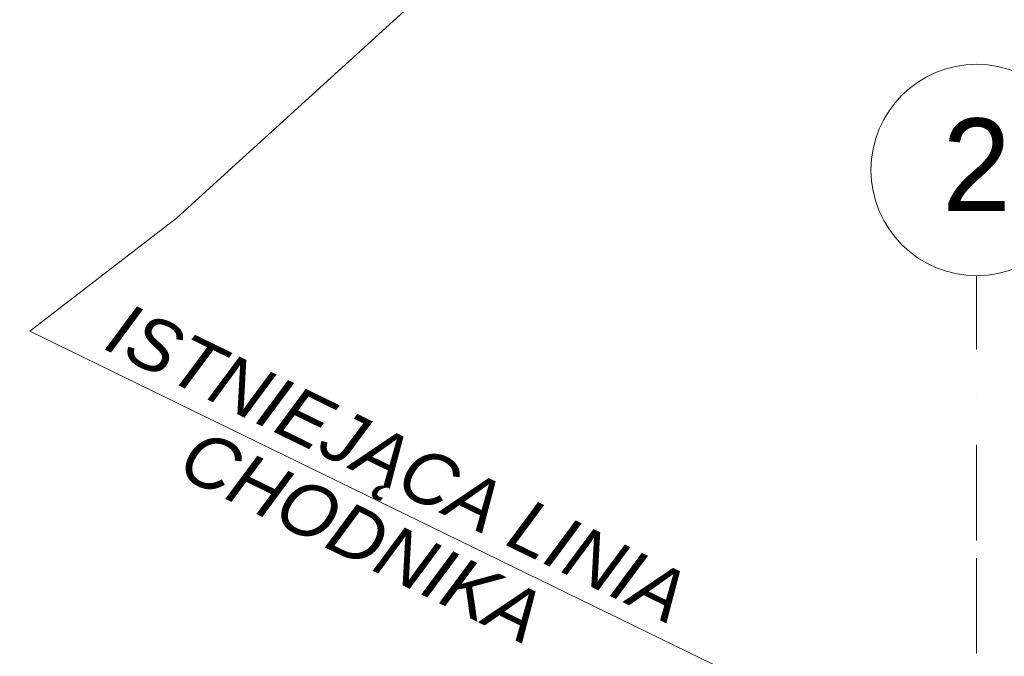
# Model space of a CAD drawing. Header units: centimetres. Extents: x -520 to 22173, y -1503 to 4054.
# Tile 49 of 82: x 9402 to 9775, y 3128 to 3369. Entities that reach past the tile are written whole.
import ezdxf
from ezdxf.enums import TextEntityAlignment as Align

# ---------------------------------------------------------------- set-up
doc = ezdxf.new("R2010")
doc.units = ezdxf.units.CM
doc.header["$LTSCALE"] = 0.1
doc.header["$MEASUREMENT"] = 0
doc.linetypes.add('Kropki i Kreski', pattern=[720, 360, -180, 0, -180])
for name, color, linetype in [('0_Teren', 7, 'Continuous'), ('3_linie 2D .ISTN', 7, 'Continuous'), ('4_osie.ISTN', 7, 'Continuous'), ('5_opisy.K_IR', 7, 'Continuous')]:
    doc.layers.add(name, color=color, linetype=linetype)
doc.styles.add('GENERATED_STYLE_1', font='txt')
doc.styles.add('GENERATED_STYLE_2', font='txt')

# ---------------------------------------------------------------- blocks, each defined once
blk = doc.blocks.new('Strop_6_1', base_point=(9670.4, 3122.29))
at = {"layer": '0_Teren', "color": 252, "linetype": 'Continuous', "lineweight": 9, "flags": 128}
blk.add_lwpolyline([(9670.4, 3122.29), (9406.18, 3251.1), (9461.62, 3293.84), (9740.29, 3547.16), (9750.83, 3597.38), (10788.8, 3591.46), (14530.03, 3618.97), (14530.03, 2582.1), (13867.61, 2577.16), (11701.29, 2561), (10824.86, 2559.45), (10168.29, 2879.55), (10168.29, 3122.29)], close=True, dxfattribs=at)
blk = doc.blocks.new('Strop_11_1', base_point=(9193.38, 3600.56))
at = {"layer": '0_Teren', "color": 252, "linetype": 'Continuous', "lineweight": 9, "flags": 128}
blk.add_lwpolyline([(9193.38, 3600.56), (9750.83, 3597.38), (9740.29, 3547.16), (9461.62, 3293.84), (9406.18, 3251.1), (9670.4, 3122.29), (9196.11, 3122.29), (9241.71, 3215.17), (9252.2, 3263.91)], close=True, dxfattribs=at)
blk = doc.blocks.new('Standardowy znacznik osi[11]_1', base_point=(9764.57, -647.93))
at = {"layer": '4_osie.ISTN', "color": 252, "linetype": 'Kropki i Kreski', "lineweight": 0}
for p, q in [((9764.57, 3172.08), (9764.57, 3272.08)), ((9764.57, -547.93), (9764.57, 3172.08))]:
    blk.add_line(p, q, dxfattribs=at)
at = {"layer": '4_osie.ISTN', "color": 252, "linetype": 'Continuous', "lineweight": 0}
blk.add_circle((9764.57, 3312.08), 40, dxfattribs=at)
at = {"layer": '4_osie.ISTN', "color": 252, "linetype": 'Kropki i Kreski', "lineweight": 0}
blk.add_point((9764.57, 3172.08), dxfattribs=at)
blk.add_point((9764.57, 3172.08), dxfattribs=at)
at = {"layer": '4_osie.ISTN', "color": 252, "lineweight": 0, "style": 'GENERATED_STYLE_1'}
for tag, p in [('AC_MarkerText_1_1', (9764.57, 3314.08)), ('AC_MarkerText_1_0', (9764.57, -685.93))]:
    blk.add_attdef(tag, text='', height=35, rotation=360, dxfattribs=at).set_placement(p, align=Align.MIDDLE_CENTER)

msp = doc.modelspace()

# ---------------------------------------------------------------- linework, layer by layer
at = {"layer": '3_linie 2D .ISTN', "color": 252, "linetype": 'Continuous', "lineweight": 0}
msp.add_lwpolyline([(9670.4, 3122.29), (9406.18, 3251.1), (9461.62, 3293.84), (9740.29, 3547.16), (9755.59, 3620.06), (9682.06, 3752.11), (9664.72, 4053.74)], dxfattribs=at)

# ---------------------------------------------------------------- block references
at = {"layer": '0_Teren', "color": 252, "linetype": 'Continuous', "lineweight": 0}
for name, p in [('Strop_6_1', (9670.4, 3122.29)), ('Strop_11_1', (9193.38, 3600.56))]:
    msp.add_blockref(name, p, dxfattribs=at)
at = {"layer": '4_osie.ISTN', "color": 252, "linetype": 'Continuous', "lineweight": 0}
ref = msp.add_blockref('Standardowy znacznik osi[11]_1', (9764.57, -647.93), dxfattribs=at)
ref.add_attrib('AC_MarkerText_1_1', '2', dxfattribs={"color": 252, "lineweight": 0, "height": 35, "rotation": 360, "style": 'GENERATED_STYLE_1'}).set_placement((9764.57, 3314.08), align=Align.MIDDLE_CENTER)

# ---------------------------------------------------------------- texts
at = {"layer": '5_opisy.K_IR', "color": 252, "linetype": 'Continuous', "lineweight": 0, "insert": (9527.38, 3164.31), "char_height": 20, "width": 324.9429, "attachment_point": 8, "rotation": 334.0094, "line_spacing_factor": 0.923713, "style": 'GENERATED_STYLE_2'}
msp.add_mtext('\\A1;{\\pqc;\\fArial|b0|i1|c238|p38;ISTNIEJĄCA LINIA CHODNIKA}', dxfattribs=at)

doc.saveas('drawing.dxf')
